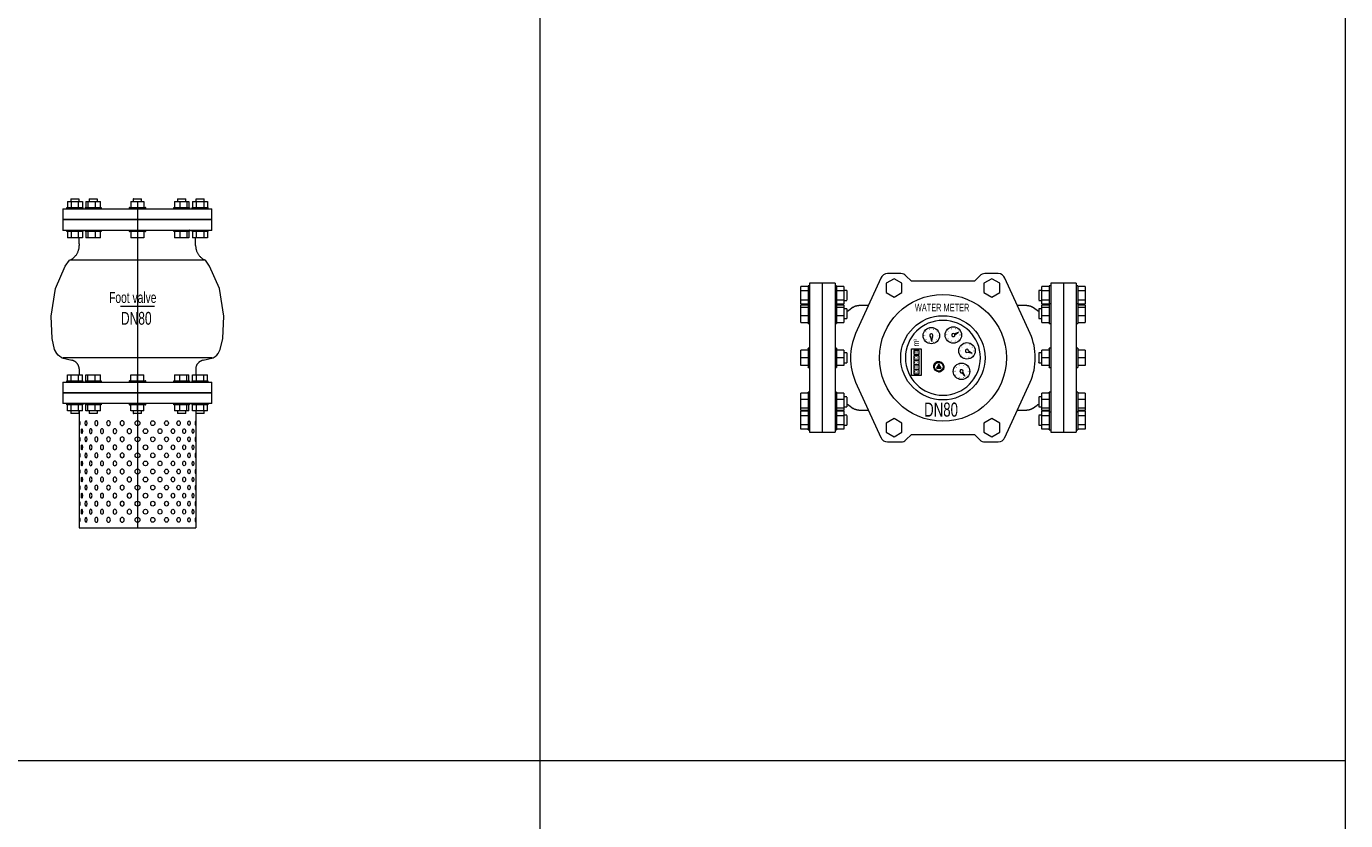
# Model space of a CAD drawing. Header units: millimetres. Extents: x 2339 to 23224, y 1509 to 18979.
# Tile 82 of 124: x 17555 to 19193, y 8134 to 9121. Entities that reach past the tile are written whole.
import ezdxf

# ---------------------------------------------------------------- set-up
doc = ezdxf.new("R2010")
doc.units = ezdxf.units.MM
doc.set_wipeout_variables(frame=1)
doc.layers.get('0').update_dxf_attribs({"lineweight": 0})
doc.styles.add('DISOCP', font='disocp.shx', dxfattribs={"width": 0.6})

# ---------------------------------------------------------------- blocks, each defined once
blk = doc.blocks.new('*U316')
blk.add_wipeout([(72.3, -275.3), (-72.3, -275.3), (-72.3, -133.3), (-82.9, -133.3), (-82.9, -130), (-87, -130), (-87, -122.5), (-87.9, -122.5), (-87.9, -120.9), (-92.5, -120.9), (-92.5, -94.2), (-87.9, -94.2), (-87.9, -92.7), (-87, -92.7), (-87, -85.1), (-72.3, -85.1), (-72.3, -77.3), (-73.9, -72.6), (-77.1, -69.1), (-81.5, -67.1), (-87.8, -65.6), (-94.1, -64.2), (-100.2, -58.6), (-102.8, -53.6), (-105.8, -40.3), (-107.3, -12.4), (-104.6, 4.8), (-101.9, 22.1), (-94.9, 37.8), (-89.6, 49.6), (-84.4, 57), (-75.8, 64), (-73.3, 69), (-72.4, 73.3), (-72.4, 85.1), (-87, 85.1), (-87, 92.7), (-87.9, 92.7), (-87.9, 94.2), (-92.5, 94.2), (-92.5, 120.9), (-87.9, 120.9), (-87.5, 122.5), (-87, 122.5), (-87, 130), (87, 130), (87, 122.5), (87.8, 122.5), (87.8, 120.9), (92.5, 120.9), (92.5, 94.2), (87.8, 94.2), (87.8, 92.7), (87, 92.7), (87, 85.1), (72.2, 85.1), (72.3, 73.8), (74.9, 65.5), (79.2, 60.3), (84.2, 57.1), (89.6, 49.6), (101.9, 22.1), (107.3, -12.4), (105.8, -40.3), (102.8, -53.6), (97.5, -61.6), (92.7, -64.2), (81.5, -67.1), (77.5, -68.8), (74.2, -72.1), (72.3, -81.2), (72.3, -85.1), (87, -85.1), (87, -92.7), (87.8, -92.7), (87.8, -94.2), (92.5, -94.2), (92.5, -120.9), (87.8, -120.9), (87.8, -122.5), (87, -122.5), (87, -130), (82.9, -130), (82.7, -133.3), (72.3, -133.3)])
for p, q in [((-82.9, 133.3), (-82.9, 130)), ((-82.7, 133.3), (-77.7, 133.3)), ((-77.7, 133.3), (-72.7, 133.3)), ((-72.5, 130), (-72.5, 133.3)), ((-60.1, 133.3), (-60.1, 130)), ((-60.1, 133.3), (-60.1, 130)), ((-60, 133.3), (-51.3, 133.3)), ((-60, 133.3), (-60, 133.3)), ((-51.3, 133.3), (-49.9, 133.3)), ((-49.8, 130), (-49.8, 133.3)), ((-5.2, 133.3), (-5.2, 130)), ((-5.2, 133.3), (5.2, 133.3)), ((-5, 133.3), (-5.2, 133.3)), ((5.2, 133.3), (5, 133.3)), ((5.2, 130), (5.2, 133.3)), ((49.7, 133.3), (49.7, 130)), ((49.9, 133.3), (51.3, 133.3)), ((51.3, 133.3), (60, 133.3)), ((60, 133.3), (60, 133.3)), ((60.1, 130), (60.1, 133.3)), ((60.1, 130), (60.1, 133.3)), ((72.5, 133.3), (72.5, 130)), ((72.7, 133.3), (77.7, 133.3)), ((77.7, 133.3), (82.7, 133.3)), ((82.9, 130), (82.9, 133.3)), ((-92.5, 120.9), (-92.5, 107.6)), ((-92.5, 120.9), (92.5, 120.9)), ((-87.9, 122.5), (-87.9, 120.9)), ((-87.5, 122.5), (-77.7, 122.5)), ((-87, 130), (-82.4, 130)), ((-87, 130), (-87, 122.5)), ((-82.4, 130), (-73, 130)), ((-82.4, 130), (-82.4, 122.5)), ((-77.7, 122.5), (-67.9, 122.5)), ((-73, 130), (-68.4, 130)), ((-73, 122.5), (-73, 130)), ((-68.4, 130), (-68.4, 122.5)), ((-67.5, 120.9), (-67.5, 122.5)), ((-65.1, 122.5), (-65.1, 120.9)), ((-65.1, 122.5), (-65.1, 120.9)), ((-64.8, 122.5), (-47.8, 122.5)), ((-64.8, 122.5), (-64.8, 122.5)), ((-64, 130), (-61.5, 130)), ((-64, 130), (-64, 122.5)), ((-61.5, 130), (-52.5, 130)), ((-61.5, 130), (-61.5, 122.5)), ((-52.5, 130), (-45.9, 130)), ((-52.5, 130), (-52.5, 122.5)), ((-47.8, 122.5), (-45.1, 122.5)), ((-45.9, 122.5), (-45.9, 130)), ((-44.8, 120.9), (-44.8, 122.5)), ((-10.2, 122.5), (-10.2, 120.9)), ((-10.2, 122.5), (10.2, 122.5)), ((-9.8, 122.5), (-10.2, 122.5)), ((-8.1, 130), (0, 130)), ((-8.1, 130), (-8.1, 122.5)), ((0, 130.2), (0, -275.3)), ((0, 130), (8.1, 130)), ((0, 130), (0, 122.5)), ((8.1, 130), (8.1, 122.5)), ((10.2, 122.5), (9.8, 122.5)), ((10.2, 120.9), (10.2, 122.5)), ((44.8, 122.5), (44.8, 120.9)), ((45.1, 122.5), (47.8, 122.5)), ((45.9, 130), (52.5, 130)), ((45.9, 130), (45.9, 122.5)), ((47.8, 122.5), (64.7, 122.5)), ((52.5, 130), (61.5, 130)), ((52.5, 130), (52.5, 122.5)), ((61.5, 130), (63.9, 130)), ((61.5, 130), (61.5, 122.5)), ((63.9, 130), (63.9, 122.5)), ((64.7, 122.5), (64.7, 122.5)), ((65.1, 120.9), (65.1, 122.5)), ((65.1, 120.9), (65.1, 122.5)), ((67.5, 122.5), (67.5, 120.9)), ((67.9, 122.5), (77.7, 122.5)), ((68.4, 130), (73, 130)), ((68.4, 130), (68.4, 122.5)), ((73, 130), (82.4, 130)), ((73, 130), (73, 122.5)), ((77.7, 122.5), (87.5, 122.5)), ((82.4, 130), (87, 130)), ((82.4, 130), (82.4, 122.5)), ((87, 130), (87, 122.5)), ((87.9, 120.9), (87.9, 122.5)), ((92.5, 107.6), (92.5, 120.9)), ((-92.5, 107.6), (-92.5, 94.2)), ((-92.5, 107.6), (92.5, 107.6)), ((92.5, 107.6), (-92.5, 107.6)), ((92.5, 94.2), (92.5, 107.6)), ((92.5, 94.2), (-92.5, 94.2)), ((-87.9, 94.2), (-87.9, 92.7)), ((-77.7, 92.7), (-87.5, 92.7)), ((-87, 92.7), (-87, 85.1)), ((-82.4, 85.1), (-87, 85.1)), ((-82.4, 92.7), (-82.4, 85.1)), ((-73, 85.1), (-82.4, 85.1)), ((-67.9, 92.7), (-77.7, 92.7)), ((-73, 85.1), (-73, 92.7)), ((-68.4, 85.1), (-73, 85.1)), ((-72.2, 77.4), (-72.2, 85.1)), ((-68.4, 92.7), (-68.4, 85.1)), ((-67.5, 92.7), (-67.5, 94.2)), ((-65.1, 94.2), (-65.1, 92.7)), ((-65.1, 94.2), (-65.1, 92.7)), ((-65, 94.3), (-65, 94.3)), ((-47.8, 92.7), (-64.8, 92.7)), ((-64.8, 92.7), (-64.8, 92.7)), ((-64, 92.7), (-64, 85.1)), ((-61.5, 85.1), (-64, 85.1)), ((-61.5, 92.7), (-61.5, 85.1)), ((-52.5, 85.1), (-61.5, 85.1)), ((-52.5, 92.7), (-52.5, 85.1)), ((-45.9, 85.1), (-52.5, 85.1)), ((-45.1, 92.7), (-47.8, 92.7)), ((-45.9, 85.1), (-45.9, 92.7)), ((-44.8, 92.7), (-44.8, 94.2)), ((-10.2, 94.2), (-10.2, 92.7)), ((-10.2, 92.7), (-9.8, 92.7)), ((10.2, 92.7), (-10.2, 92.7)), ((-8.1, 92.7), (-8.1, 85.1)), ((0, 85.1), (-8.1, 85.1)), ((0, 92.7), (0, 85.1)), ((8.1, 85.1), (0, 85.1)), ((8.1, 92.7), (8.1, 85.1)), ((9.8, 92.7), (10.2, 92.7)), ((10.2, 92.7), (10.2, 94.2)), ((44.8, 94.2), (44.8, 92.7)), ((47.8, 92.7), (45.1, 92.7)), ((45.9, 92.7), (45.9, 85.1)), ((52.5, 85.1), (45.9, 85.1)), ((64.7, 92.7), (47.8, 92.7)), ((52.5, 92.7), (52.5, 85.1)), ((61.5, 85.1), (52.5, 85.1)), ((61.5, 92.7), (61.5, 85.1)), ((63.9, 85.1), (61.5, 85.1)), ((63.9, 92.7), (63.9, 85.1)), ((64.7, 92.7), (64.7, 92.7)), ((64.9, 94.3), (64.8, 94.3)), ((65.1, 92.7), (65.1, 94.2)), ((65.1, 92.7), (65.1, 94.2)), ((67.5, 94.2), (67.5, 92.7)), ((77.7, 92.7), (67.9, 92.7)), ((68.4, 92.7), (68.4, 85.1)), ((73, 85.1), (68.4, 85.1)), ((72.2, 77.4), (72.2, 85.1)), ((73, 92.7), (73, 85.1)), ((82.4, 85.1), (73, 85.1)), ((87.5, 92.7), (77.7, 92.7)), ((82.4, 92.7), (82.4, 85.1)), ((87, 85.1), (82.4, 85.1)), ((87, 92.7), (87, 85.1)), ((87.9, 92.7), (87.9, 94.2)), ((-72.2, 77.4), (-72.2, 75.4)), ((72.2, 75.4), (72.2, 77.4)), ((0, 57), (-83.1, 57)), ((83.1, 57), (0, 57)), ((-21.1, 0), (21.1, 0)), ((-94.1, -64.2), (-81.5, -67.1)), ((0, -64.2), (-92.7, -64.2)), ((92.7, -64.2), (0, -64.2)), ((81.5, -67.1), (94.1, -64.2)), ((-72.3, -77.7), (-72.3, -85.1)), ((72.3, -77.4), (72.3, -85.1)), ((-92.5, -94.2), (-92.5, -107.6)), ((-92.5, -94.2), (92.5, -94.2)), ((-87.9, -92.7), (-87.9, -94.2)), ((-87.5, -92.7), (-77.7, -92.7)), ((-87, -85.1), (-82.4, -85.1)), ((-87, -92.7), (-87, -85.1)), ((-82.4, -85.1), (-73, -85.1)), ((-82.4, -92.7), (-82.4, -85.1)), ((-77.7, -92.7), (-67.9, -92.7)), ((-73, -85.1), (-68.4, -85.1)), ((-73, -92.7), (-73, -85.1)), ((-68.4, -92.7), (-68.4, -85.1)), ((-67.5, -94.2), (-67.5, -92.7)), ((-65.3, -94.4), (-65.2, -94.3)), ((-65.1, -92.7), (-65.1, -94.2)), ((-65.1, -92.7), (-65.1, -94.2)), ((-64.8, -92.7), (-64.8, -92.7)), ((-64.8, -92.7), (-47.8, -92.7)), ((-64, -85.1), (-61.5, -85.1)), ((-64, -92.7), (-64, -85.1)), ((-61.5, -85.1), (-52.5, -85.1)), ((-61.5, -92.7), (-61.5, -85.1)), ((-52.5, -85.1), (-45.9, -85.1)), ((-52.5, -92.7), (-52.5, -85.1)), ((-47.8, -92.7), (-45.1, -92.7)), ((-45.9, -92.7), (-45.9, -85.1)), ((-44.8, -94.2), (-44.8, -92.7)), ((-10.2, -92.7), (-10.2, -94.2)), ((-9.8, -92.7), (-10.2, -92.7)), ((-10.2, -92.7), (10.2, -92.7)), ((-8.1, -85.1), (0, -85.1)), ((-8.1, -92.7), (-8.1, -85.1)), ((0, -85.1), (8.1, -85.1)), ((0, -92.7), (0, -85.1)), ((8.1, -92.7), (8.1, -85.1)), ((10.2, -92.7), (9.8, -92.7)), ((10.2, -94.2), (10.2, -92.7)), ((44.8, -92.7), (44.8, -94.2)), ((45.1, -92.7), (47.8, -92.7)), ((45.9, -85.1), (52.5, -85.1)), ((45.9, -85.1), (45.9, -92.7)), ((47.8, -92.7), (64.7, -92.7)), ((52.5, -85.1), (61.5, -85.1)), ((52.5, -92.7), (52.5, -85.1)), ((61.5, -85.1), (63.9, -85.1)), ((61.5, -92.7), (61.5, -85.1)), ((63.9, -92.7), (63.9, -85.1)), ((64.7, -92.7), (64.7, -92.7)), ((65.1, -94.2), (65.1, -92.7)), ((65.1, -94.2), (65.1, -92.7)), ((65.4, -94.4), (65.4, -94.4)), ((67.5, -92.7), (67.5, -94.2)), ((67.9, -92.7), (77.7, -92.7)), ((68.4, -85.1), (73, -85.1)), ((68.4, -92.7), (68.4, -85.1)), ((73, -85.1), (82.4, -85.1)), ((73, -85.1), (73, -92.7)), ((77.7, -92.7), (87.5, -92.7)), ((82.4, -85.1), (87, -85.1)), ((82.4, -92.7), (82.4, -85.1)), ((87, -92.7), (87, -85.1)), ((87.9, -94.2), (87.9, -92.7)), ((92.5, -107.6), (92.5, -94.2)), ((92.5, -107.6), (-92.5, -107.6)), ((-92.5, -107.6), (-92.5, -120.9)), ((-92.5, -107.6), (92.5, -107.6)), ((92.5, -120.9), (92.5, -107.6)), ((92.5, -120.9), (-92.5, -120.9)), ((-87.9, -120.9), (-87.9, -122.5)), ((-77.7, -122.5), (-87.5, -122.5)), ((-87, -130), (-87, -122.5)), ((-82.4, -130), (-87, -130)), ((-82.9, -130), (-82.9, -133.3)), ((-82.4, -130), (-82.4, -122.5)), ((-73, -130), (-82.4, -130)), ((-67.9, -122.5), (-77.7, -122.5)), ((-73, -130), (-73, -122.5)), ((-68.4, -130), (-73, -130)), ((-72.5, -133.3), (-72.5, -130)), ((-72.3, -130), (-72.3, -275.3)), ((-68.4, -130), (-68.4, -122.5)), ((-67.5, -122.5), (-67.5, -120.9)), ((-65.1, -120.9), (-65.1, -122.5)), ((-65.1, -120.9), (-65.1, -122.5)), ((-64.8, -122.5), (-64.8, -122.5)), ((-47.8, -122.5), (-64.8, -122.5)), ((-64, -130), (-64, -122.5)), ((-61.5, -130), (-64, -130)), ((-61.5, -130), (-61.5, -122.5)), ((-52.5, -130), (-61.5, -130)), ((-60.1, -130), (-60.1, -133.3)), ((-60.1, -130), (-60.1, -133.3)), ((-52.5, -130), (-52.5, -122.5)), ((-45.9, -130), (-52.5, -130)), ((-49.8, -133.3), (-49.8, -130)), ((-45.1, -122.5), (-47.8, -122.5)), ((-45.9, -130), (-45.9, -122.5)), ((-44.8, -122.5), (-44.8, -120.9)), ((-10.2, -120.9), (-10.2, -122.5)), ((10.2, -122.5), (-10.2, -122.5)), ((-10.2, -122.5), (-9.8, -122.5)), ((-8.1, -130), (-8.1, -122.5)), ((0, -130), (-8.1, -130)), ((-5.2, -130), (-5.2, -133.3)), ((0, -130), (0, -122.5)), ((8.1, -130), (0, -130)), ((5.2, -133.3), (5.2, -130)), ((8.1, -130), (8.1, -122.5)), ((9.8, -122.5), (10.2, -122.5)), ((10.2, -122.5), (10.2, -120.9)), ((44.8, -120.9), (44.8, -122.5)), ((47.8, -122.5), (45.1, -122.5)), ((45.9, -122.5), (45.9, -130)), ((52.5, -130), (45.9, -130)), ((64.7, -122.5), (47.8, -122.5)), ((49.7, -130), (49.7, -133.3)), ((52.5, -130), (52.5, -122.5)), ((61.5, -130), (52.5, -130)), ((60.1, -133.3), (60.1, -130)), ((60.1, -133.3), (60.1, -130)), ((61.5, -130), (61.5, -122.5)), ((63.9, -130), (61.5, -130)), ((63.9, -130), (63.9, -122.5)), ((64.7, -122.5), (64.7, -122.5)), ((65.1, -122.5), (65.1, -120.9)), ((65.1, -122.5), (65.1, -120.9)), ((67.5, -120.9), (67.5, -122.5)), ((77.7, -122.5), (67.9, -122.5)), ((68.4, -130), (68.4, -122.5)), ((73, -130), (68.4, -130)), ((72.3, -130), (72.3, -275.3)), ((72.5, -130), (72.5, -133.3)), ((73, -122.5), (73, -130)), ((82.4, -130), (73, -130)), ((87.5, -122.5), (77.7, -122.5)), ((82.4, -130), (82.4, -122.5)), ((87, -130), (82.4, -130)), ((82.9, -133.3), (82.9, -130)), ((87, -130), (87, -122.5)), ((87.9, -122.5), (87.9, -120.9)), ((-77.7, -133.3), (-82.7, -133.3)), ((-72.7, -133.3), (-77.7, -133.3)), ((-60, -133.3), (-60, -133.3)), ((-51.3, -133.3), (-60, -133.3)), ((-49.9, -133.3), (-51.3, -133.3)), ((5.2, -133.3), (-5.2, -133.3)), ((-5.2, -133.3), (-5, -133.3)), ((5, -133.3), (5.2, -133.3)), ((51.3, -133.3), (49.9, -133.3)), ((60, -133.3), (51.3, -133.3)), ((60, -133.3), (60, -133.3)), ((77.7, -133.3), (72.7, -133.3)), ((82.7, -133.3), (77.7, -133.3)), ((-72.3, -275.3), (72.3, -275.3))]:
    blk.add_line(p, q)
at = {"flags": 128}
for points in [[(-64.8, 94.3), (-64.9, 94.3), (-65, 94.3), (-65, 94.3)], [(-84.3, 57), (-83.6, 57.4), (-82.9, 57.7), (-82.2, 58.1), (-81.5, 58.5), (-80.9, 59), (-80.2, 59.4), (-79.6, 59.9), (-79, 60.5), (-78.4, 61), (-77.8, 61.6), (-77.3, 62.1), (-76.8, 62.8), (-76.3, 63.4), (-75.8, 64), (-75.3, 64.7), (-74.9, 65.4), (-74.5, 66.1), (-74.2, 66.8), (-73.9, 67.5), (-73.6, 68.3), (-73.3, 69), (-73, 69.8), (-72.8, 70.6), (-72.7, 71.3), (-72.5, 72.1), (-72.4, 72.9), (-72.3, 73.7), (-72.3, 74.5), (-72.2, 75.3), (-72.2, 75.4)], [(72.2, 75.4), (72.2, 74.6), (72.3, 73.8), (72.4, 73), (72.5, 72.2), (72.6, 71.4), (72.8, 70.7), (73, 69.9), (73.2, 69.1), (73.5, 68.4), (73.8, 67.6), (74.1, 66.9), (74.5, 66.2), (74.9, 65.5), (75.3, 64.8), (75.7, 64.1), (76.2, 63.5), (76.7, 62.8), (77.2, 62.2), (77.7, 61.6), (78.3, 61.1), (78.9, 60.5), (79.5, 60), (80.1, 59.5), (80.8, 59), (81.4, 58.6), (82.1, 58.2), (82.8, 57.8), (83.5, 57.4), (84.2, 57.1), (84.3, 57)], [(-94.1, -64.2), (-96.5, -62.5), (-98.5, -60.7), (-100.2, -58.6), (-102.8, -53.6), (-105.8, -40.3), (-107.3, -12.4), (-101.9, 22.1), (-89.6, 49.6), (-84.3, 57)], [(94.1, -64.2), (96.5, -62.5), (98.5, -60.7), (100.2, -58.6), (102.8, -53.6), (105.8, -40.3), (107.3, -12.4), (101.9, 22.1), (89.6, 49.6), (84.3, 57)], [(-72.3, -77.7), (-72.3, -77.3), (-72.4, -76.8), (-72.5, -76.3), (-72.6, -75.9), (-72.7, -75.4), (-72.8, -74.9), (-73, -74.5), (-73.2, -74), (-73.4, -73.6), (-73.6, -73.2), (-73.8, -72.8), (-74.1, -72.4), (-74.3, -72), (-74.6, -71.6), (-74.9, -71.2), (-75.2, -70.8), (-75.5, -70.5), (-75.8, -70.1), (-76.2, -69.8), (-76.6, -69.5), (-76.9, -69.2), (-77.3, -68.9), (-77.7, -68.7), (-78.1, -68.4), (-78.5, -68.2), (-79, -68), (-79.4, -67.8), (-79.8, -67.6), (-80.3, -67.4), (-80.7, -67.3), (-81.2, -67.1), (-81.5, -67.1)], [(81.5, -67.1), (81, -67.2), (80.5, -67.3), (80.1, -67.5), (79.6, -67.7), (79.2, -67.8), (78.8, -68.1), (78.4, -68.3), (77.9, -68.5), (77.5, -68.8), (77.1, -69), (76.8, -69.3), (76.4, -69.6), (76, -69.9), (75.7, -70.3), (75.4, -70.6), (75.1, -71), (74.8, -71.3), (74.5, -71.7), (74.2, -72.1), (73.9, -72.5), (73.7, -72.9), (73.5, -73.4), (73.3, -73.8), (73.1, -74.2), (72.9, -74.7), (72.8, -75.1), (72.6, -75.6), (72.5, -76), (72.4, -76.5), (72.4, -77), (72.3, -77.4)], [(65.2, -94.3), (65.3, -94.3), (65.4, -94.4), (65.4, -94.4)]]:
    blk.add_lwpolyline(points, dxfattribs=at)
for centre in [(0, -145.3), (0, -165.3), (0, -185.3), (0, -205.3), (0, -225.3), (0, -245.3), (0, -265.3)]:
    blk.add_circle(centre, 3)
at = {"extrusion": (0, 0, -1)}
for centre in [(-72.3, -145.3), (-72.3, -165.3), (-72.3, -185.3), (-72.3, -205.3), (-72.3, -225.3), (-72.3, -245.3), (-72.3, -265.3)]:
    blk.add_ellipse(centre, major_axis=(0, 3), ratio=0.210604, start_param=0, end_param=3.141593, dxfattribs=at)
for centre, ratio in [((-64, -145.3), 0.462287), ((-51, -145.3), 0.665831), ((-36, -145.3), 0.786714), ((-19, -145.3), 0.863463), ((-69, -155.3), 0.33403), ((-64, -165.3), 0.462287), ((-58, -155.3), 0.544761), ((-51, -165.3), 0.665831), ((-44, -155.3), 0.671089), ((-36, -165.3), 0.786714), ((-28, -155.3), 0.787116), ((-19, -165.3), 0.863463), ((-10, -155.3), 0.934176), ((-69, -175.3), 0.33403), ((-58, -175.3), 0.544761), ((-44, -175.3), 0.671089), ((-28, -175.3), 0.787116), ((-10, -175.3), 0.934176), ((-69, -195.3), 0.33403), ((-64, -185.3), 0.462287), ((-58, -195.3), 0.544761), ((-51, -185.3), 0.665831), ((-44, -195.3), 0.671089), ((-36, -185.3), 0.786714), ((-28, -195.3), 0.787116), ((-19, -185.3), 0.863463), ((-10, -195.3), 0.934176), ((-69, -215.3), 0.33403), ((-64, -205.3), 0.462287), ((-58, -215.3), 0.544761), ((-51, -205.3), 0.665831), ((-44, -215.3), 0.671089), ((-36, -205.3), 0.786714), ((-28, -215.3), 0.787116), ((-19, -205.3), 0.863463), ((-10, -215.3), 0.934176), ((-64, -225.3), 0.462287), ((-51, -225.3), 0.665831), ((-36, -225.3), 0.786714), ((-19, -225.3), 0.863463), ((-69, -235.3), 0.33403), ((-64, -245.3), 0.462287), ((-58, -235.3), 0.544761), ((-51, -245.3), 0.665831), ((-44, -235.3), 0.671089), ((-36, -245.3), 0.786714), ((-28, -235.3), 0.787116), ((-19, -245.3), 0.863463), ((-10, -235.3), 0.934176), ((-69, -255.3), 0.33403), ((-58, -255.3), 0.544761), ((-44, -255.3), 0.671089), ((-28, -255.3), 0.787116), ((-10, -255.3), 0.934176), ((-64, -265.3), 0.462287), ((-51, -265.3), 0.665831), ((-36, -265.3), 0.786714), ((-19, -265.3), 0.863463)]:
    blk.add_ellipse(centre, major_axis=(0, 3), ratio=ratio, dxfattribs=at)
for centre, ratio in [((19, -145.3), 0.863463), ((36, -145.3), 0.786714), ((51, -145.3), 0.665831), ((64, -145.3), 0.462287), ((10, -155.3), 0.934176), ((19, -165.3), 0.863463), ((28, -155.3), 0.787116), ((36, -165.3), 0.786714), ((44, -155.3), 0.671089), ((51, -165.3), 0.665831), ((58, -155.3), 0.544761), ((64, -165.3), 0.462287), ((69, -155.3), 0.33403), ((10, -175.3), 0.934176), ((28, -175.3), 0.787116), ((44, -175.3), 0.671089), ((58, -175.3), 0.544761), ((69, -175.3), 0.33403), ((10, -195.3), 0.934176), ((19, -185.3), 0.863463), ((28, -195.3), 0.787116), ((36, -185.3), 0.786714), ((44, -195.3), 0.671089), ((51, -185.3), 0.665831), ((58, -195.3), 0.544761), ((64, -185.3), 0.462287), ((69, -195.3), 0.33403), ((10, -215.3), 0.934176), ((19, -205.3), 0.863463), ((28, -215.3), 0.787116), ((36, -205.3), 0.786714), ((44, -215.3), 0.671089), ((51, -205.3), 0.665831), ((58, -215.3), 0.544761), ((64, -205.3), 0.462287), ((69, -215.3), 0.33403), ((19, -225.3), 0.863463), ((36, -225.3), 0.786714), ((51, -225.3), 0.665831), ((64, -225.3), 0.462287), ((10, -235.3), 0.934176), ((19, -245.3), 0.863463), ((28, -235.3), 0.787116), ((36, -245.3), 0.786714), ((44, -235.3), 0.671089), ((51, -245.3), 0.665831), ((58, -235.3), 0.544761), ((64, -245.3), 0.462287), ((69, -235.3), 0.33403), ((10, -255.3), 0.934176), ((28, -255.3), 0.787116), ((44, -255.3), 0.671089), ((58, -255.3), 0.544761), ((69, -255.3), 0.33403), ((19, -265.3), 0.863463), ((36, -265.3), 0.786714), ((51, -265.3), 0.665831), ((64, -265.3), 0.462287)]:
    blk.add_ellipse(centre, major_axis=(0, 3), ratio=ratio)
for centre in [(72.3, -145.3), (72.3, -165.3), (72.3, -185.3), (72.3, -205.3), (72.3, -225.3), (72.3, -245.3), (72.3, -265.3)]:
    blk.add_ellipse(centre, major_axis=(0, 3), ratio=0.210604, start_param=0, end_param=3.141593)
at = {"style": 'DISOCP', "width": 0.7}
for s, height, p in [('Foot valve', 13.61, (-35.2, 4)), ('DN80', 15.92, (-20.5, -23))]:
    blk.add_text(s, height=height, dxfattribs=at).set_placement(p)
blk = doc.blocks.new('*U415')
blk.add_line((0, -0.9), (0, 0.9))
blk = doc.blocks.new('*U414')
at = {"lineweight": -2}
for p, rotation in [((-12.9, -11.9), 84.00000000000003), ((-12.9, -13.4), 96), ((-12.6, -10.4), 72), ((-12.6, -14.8), 108), ((-12, -9.1), 60.00000000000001), ((-12, -16.2), 120), ((-11.1, -7.9), 48.00000000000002), ((-11.1, -17.4), 132), ((-10, -6.9), 35.99999999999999), ((-10, -18.3), 144), ((-8.7, -6.1), 24), ((-8.7, -19.1), 156.0000000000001), ((-7.3, -5.7), 12.00000000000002), ((-4.4, -5.7), 348.0000000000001), ((-2.9, -6.1), 336.0000000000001), ((-2.9, -19.1), 204), ((-1.7, -6.9), 324.0000000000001), ((-1.7, -18.3), 216), ((-0.6, -7.9), 312.0000000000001), ((-0.6, -17.4), 228), ((0.3, -9.1), 300.0000000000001), ((0.3, -16.2), 240), ((0.9, -10.4), 288.0000000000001), ((0.9, -14.8), 252.0000000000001), ((1.2, -11.9), 276.0000000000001), ((1.2, -13.4), 264), ((-7.3, -19.5), 168.0000000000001), ((-5.8, -19.7), 180), ((-4.4, -19.5), 192)]:
    blk.add_blockref('*U415', p, dxfattribs=dict(at, rotation=rotation))
blk.add_blockref('*U415', (-5.8, -5.5), dxfattribs=at)
blk = doc.blocks.new('*U412')
h = blk.add_hatch(color=256)
h.dxf.hatch_style = 1
h.paths.add_polyline_path([(-2.6, -14.5), (-5.8, -8.9), (-9, -14.5)])
for p, q in [((-87.4, 112.2), (-123, 34.2)), ((-59.1, 118.7), (-78, 118.7)), ((-44.4, 108.1), (-52.1, 115.8)), ((52.1, 115.8), (44.4, 108.1)), ((78, 118.7), (59.1, 118.7)), ((123, 34.2), (87.4, 112.2)), ((-200.4, 94.3), (-200.4, 100.6)), ((-190.1, 100.6), (-200.4, 100.6)), ((-200.4, 81.7), (-200.4, 94.3)), ((-190.1, 94.3), (-200.4, 94.3)), ((-188, 101.7), (-190.1, 101.7)), ((-170, 105), (-188, 105)), ((-152, 105), (-170, 105)), ((-149.9, 101.7), (-152, 101.7)), ((-139.6, 100.6), (-149.9, 100.6)), ((-139.6, 94.3), (-149.9, 94.3)), ((-139.6, 100.6), (-139.6, 94.3)), ((-135.2, 95), (-139.6, 95)), ((-139.6, 94.3), (-139.6, 81.7)), ((-68.9, 111.5), (-80.1, 105)), ((-80.1, 105), (-80.1, 92.1)), ((-57.7, 105), (-68.9, 111.5)), ((-57.7, 92.1), (-57.7, 105)), ((44.4, 108.1), (-44.4, 108.1)), ((68.9, 111.5), (57.7, 105)), ((57.7, 105), (57.7, 92.1)), ((80.1, 105), (68.9, 111.5)), ((80.1, 92.1), (80.1, 105)), ((139.6, 95), (135.2, 95)), ((139.6, 94.3), (139.6, 100.6)), ((149.9, 100.6), (139.6, 100.6)), ((139.6, 81.7), (139.6, 94.3)), ((149.9, 94.3), (139.6, 94.3)), ((152, 101.7), (149.9, 101.7)), ((170, 105), (152, 105)), ((188, 105), (170, 105)), ((190.1, 101.7), (188, 101.7)), ((200.4, 100.6), (190.1, 100.6)), ((200.4, 94.3), (190.1, 94.3)), ((200.4, 100.6), (200.4, 94.3)), ((200.4, 94.3), (200.4, 81.7)), ((-200.4, 75.4), (-200.4, 81.7)), ((-200.4, 81.7), (-190.1, 81.7)), ((-190.1, 75.4), (-200.4, 75.4)), ((-200.4, 71.1), (-200.4, 74.4)), ((-190.1, 74.4), (-200.4, 74.4)), ((-188, 76), (-190.1, 76)), ((-149.9, 76), (-152, 76)), ((-149.9, 81.7), (-139.6, 81.7)), ((-139.6, 75.4), (-149.9, 75.4)), ((-139.6, 74.4), (-149.9, 74.4)), ((-139.6, 81.7), (-139.6, 75.4)), ((-139.6, 81), (-135.2, 81)), ((-139.6, 74.4), (-139.6, 71.1)), ((-80.1, 92.1), (-68.9, 85.6)), ((-68.9, 85.6), (-57.7, 92.1)), ((57.7, 92.1), (68.9, 85.6)), ((68.9, 85.6), (80.1, 92.1)), ((135.2, 81), (139.6, 81)), ((139.6, 75.4), (139.6, 81.7)), ((139.6, 81.7), (149.9, 81.7)), ((149.9, 75.4), (139.6, 75.4)), ((139.6, 71.1), (139.6, 74.4)), ((149.9, 74.4), (139.6, 74.4)), ((152, 76), (149.9, 76)), ((190.1, 76), (188, 76)), ((190.1, 81.7), (200.4, 81.7)), ((200.4, 75.4), (190.1, 75.4)), ((200.4, 74.4), (190.1, 74.4)), ((200.4, 81.7), (200.4, 75.4)), ((200.4, 74.4), (200.4, 71.1)), ((-200.4, 59), (-200.4, 71.1)), ((-190.1, 71.1), (-200.4, 71.1)), ((-200.4, 50), (-200.4, 59)), ((-190.1, 59), (-200.4, 59)), ((-139.6, 71.1), (-149.9, 71.1)), ((-139.6, 59), (-149.9, 59)), ((-139.6, 71.1), (-139.6, 59)), ((-135.2, 69.2), (-139.6, 69.2)), ((-135.2, 69.2), (-139.6, 69.2)), ((-139.6, 59), (-139.6, 50)), ((-126.4, 71.3), (-132.7, 66.9)), ((-104.9, 73.8), (-118.5, 73.8)), ((118.5, 73.8), (104.9, 73.8)), ((132.7, 66.9), (126.4, 71.3)), ((139.6, 69.2), (135.2, 69.2)), ((139.6, 69.2), (135.2, 69.2)), ((139.6, 59), (139.6, 71.1)), ((149.9, 71.1), (139.6, 71.1)), ((139.6, 50), (139.6, 59)), ((149.9, 59), (139.6, 59)), ((200.4, 71.1), (190.1, 71.1)), ((200.4, 59), (190.1, 59)), ((200.4, 71.1), (200.4, 59)), ((200.4, 59), (200.4, 50)), ((-200.4, 50), (-190.1, 50)), ((-190.1, 48.5), (-188, 48.5)), ((-152, 48.5), (-149.9, 48.5)), ((-149.9, 50), (-139.6, 50)), ((-139.6, 55.2), (-135.2, 55.2)), ((135.2, 55.2), (139.6, 55.2)), ((139.6, 50), (149.9, 50)), ((149.9, 48.5), (152, 48.5)), ((188, 48.5), (190.1, 48.5)), ((190.1, 50), (200.4, 50)), ((-17.3, 29.2), (-16.3, 23.1)), ((-15.3, 29.2), (-16.3, 23.1)), ((16, 34), (21.8, 36.2)), ((17, 32.3), (21.8, 36.2)), ((-200.4, 0), (-200.4, 10.9)), ((-190.1, 10.9), (-200.4, 10.9)), ((-188, 13.7), (-190.1, 13.7)), ((-149.9, 13.7), (-152, 13.7)), ((-139.6, 10.9), (-149.9, 10.9)), ((-139.6, 10.9), (-139.6, 0)), ((-135.2, 7), (-139.6, 7)), ((35.4, 8), (41.3, 6.3)), ((36.2, 9.8), (41.3, 6.3)), ((139.6, 7), (135.2, 7)), ((139.6, 0), (139.6, 10.9)), ((149.9, 10.9), (139.6, 10.9)), ((139.6, -10.9), (139.6, 0)), ((149.9, 0), (139.6, 0)), ((152, 13.7), (149.9, 13.7)), ((190.1, 13.7), (188, 13.7)), ((200.4, 10.9), (190.1, 10.9)), ((200.4, 0), (190.1, 0)), ((200.4, 10.9), (200.4, 0)), ((200.4, 0), (200.4, -10.9)), ((-200.4, -10.9), (-200.4, 0)), ((-190.1, 0), (-200.4, 0)), ((-190.1, -10.9), (-200.4, -10.9)), ((-190.1, -13.7), (-188, -13.7)), ((-152, -13.7), (-149.9, -13.7)), ((-139.6, 0), (-149.9, 0)), ((-139.6, -10.9), (-149.9, -10.9)), ((-139.6, 0), (-139.6, -10.9)), ((-139.6, -7), (-135.2, -7)), ((-5.8, -8.9), (-9, -14.5)), ((-9, -14.5), (-2.6, -14.5)), ((-2.6, -14.5), (-5.8, -8.9)), ((135.2, -7), (139.6, -7)), ((149.9, -10.9), (139.6, -10.9)), ((149.9, -13.7), (152, -13.7)), ((188, -13.7), (190.1, -13.7)), ((200.4, -10.9), (190.1, -10.9)), ((-123, -34.2), (-87.4, -112.2)), ((26.6, -21.3), (31, -25.8)), ((28.3, -20.2), (31, -25.8)), ((87.4, -112.2), (123, -34.2)), ((-200.4, -59), (-200.4, -50)), ((-190.1, -50), (-200.4, -50)), ((-188, -48.5), (-190.1, -48.5)), ((-149.9, -48.5), (-152, -48.5)), ((-139.6, -50), (-149.7, -50)), ((-139.6, -50), (-139.6, -59)), ((-135.2, -55.2), (-139.6, -55.2)), ((139.6, -55.2), (135.2, -55.2)), ((139.6, -59), (139.6, -50)), ((149.9, -50), (139.6, -50)), ((152, -48.5), (149.9, -48.5)), ((190.1, -48.5), (188, -48.5)), ((200.4, -50), (190.1, -50)), ((200.4, -50), (200.4, -59)), ((-200.4, -71.1), (-200.4, -59)), ((-190.1, -59), (-200.4, -59)), ((-200.4, -74.4), (-200.4, -71.1)), ((-190.1, -71.1), (-200.4, -71.1)), ((-139.6, -71.1), (-149.9, -71.1)), ((-139.6, -59), (-149.7, -59)), ((-139.6, -59), (-139.6, -71.1)), ((-139.6, -69.2), (-135.2, -69.2)), ((-139.6, -69.2), (-135.2, -69.2)), ((-139.6, -71.1), (-139.6, -74.4)), ((-132.7, -66.9), (-126.4, -71.3)), ((-118.5, -73.8), (-104.9, -73.8)), ((104.9, -73.8), (118.5, -73.8)), ((126.4, -71.3), (132.7, -66.9)), ((135.2, -69.2), (139.6, -69.2)), ((135.2, -69.2), (139.6, -69.2)), ((139.6, -71.1), (139.6, -59)), ((149.9, -59), (139.6, -59)), ((139.6, -74.4), (139.6, -71.1)), ((149.9, -71.1), (139.6, -71.1)), ((200.4, -59), (190.1, -59)), ((200.4, -71.1), (190.1, -71.1)), ((200.4, -59), (200.4, -71.1)), ((200.4, -71.1), (200.4, -74.4)), ((-190.1, -74.4), (-200.4, -74.4)), ((-200.4, -81.7), (-200.4, -75.4)), ((-190.1, -75.4), (-200.4, -75.4)), ((-200.4, -94.3), (-200.4, -81.7)), ((-190.1, -81.7), (-200.4, -81.7)), ((-190.1, -76), (-188, -76)), ((-152, -76), (-149.9, -76)), ((-139.6, -74.4), (-149.9, -74.4)), ((-139.6, -75.4), (-149.9, -75.4)), ((-139.6, -81.7), (-149.9, -81.7)), ((-139.6, -75.4), (-139.6, -81.7)), ((-135.2, -81), (-139.6, -81)), ((-139.6, -81.7), (-139.6, -94.3)), ((-68.9, -85.6), (-80.1, -92.1)), ((-80.1, -92.1), (-80.1, -105)), ((-57.7, -92.1), (-68.9, -85.6)), ((-57.7, -105), (-57.7, -92.1)), ((68.9, -85.6), (57.7, -92.1)), ((57.7, -92.1), (57.7, -105)), ((80.1, -92.1), (68.9, -85.6)), ((80.1, -105), (80.1, -92.1)), ((139.6, -81), (135.2, -81)), ((149.9, -74.4), (139.6, -74.4)), ((139.6, -81.7), (139.6, -75.4)), ((149.9, -75.4), (139.6, -75.4)), ((139.6, -94.3), (139.6, -81.7)), ((149.9, -81.7), (139.6, -81.7)), ((149.9, -76), (152, -76)), ((188, -76), (190.1, -76)), ((200.4, -74.4), (190.1, -74.4)), ((200.4, -75.4), (190.1, -75.4)), ((200.4, -81.7), (190.1, -81.7)), ((200.4, -75.4), (200.4, -81.7)), ((200.4, -81.7), (200.4, -94.3)), ((-200.4, -100.6), (-200.4, -94.3)), ((-190.1, -94.3), (-200.4, -94.3)), ((-190.1, -100.6), (-200.4, -100.6)), ((-190.1, -101.7), (-188, -101.7)), ((-188, -105), (-170, -105)), ((-170, -105), (-152, -105)), ((-152, -101.7), (-149.9, -101.7)), ((-139.6, -94.3), (-149.9, -94.3)), ((-139.6, -100.6), (-149.9, -100.6)), ((-139.6, -94.3), (-139.6, -100.6)), ((-139.6, -95), (-135.2, -95)), ((-80.1, -105), (-68.9, -111.5)), ((-68.9, -111.5), (-57.7, -105)), ((-52.1, -115.8), (-44.4, -108.1)), ((-44.4, -108.1), (44.4, -108.1)), ((44.4, -108.1), (52.1, -115.8)), ((57.7, -105), (68.9, -111.5)), ((68.9, -111.5), (80.1, -105)), ((135.2, -95), (139.6, -95)), ((139.6, -100.6), (139.6, -94.3)), ((149.9, -94.3), (139.6, -94.3)), ((149.9, -100.6), (139.6, -100.6)), ((149.9, -101.7), (152, -101.7)), ((152, -105), (170, -105)), ((170, -105), (188, -105)), ((188, -101.7), (190.1, -101.7)), ((200.4, -94.3), (190.1, -94.3)), ((200.4, -100.6), (190.1, -100.6)), ((200.4, -94.3), (200.4, -100.6)), ((-78, -118.7), (-59.1, -118.7)), ((59.1, -118.7), (78, -118.7))]:
    blk.add_line(p, q)
at = {"flags": 128}
for points in [[(-135.2, 66), (-134.9, 66), (-134.7, 66.1), (-134.5, 66.1), (-134.3, 66.2), (-134.1, 66.2), (-133.9, 66.3), (-133.7, 66.4), (-133.5, 66.5), (-133.3, 66.6), (-133.1, 66.7), (-132.9, 66.8), (-132.7, 66.9), (-132.7, 66.9)], [(-126.4, 71.3), (-126, 71.6), (-125.5, 71.9), (-125, 72.2), (-124.5, 72.4), (-124, 72.7), (-123.5, 72.9), (-123, 73.1), (-122.5, 73.2), (-121.9, 73.4), (-121.4, 73.5), (-120.9, 73.6), (-120.3, 73.7), (-119.8, 73.8), (-119.2, 73.8), (-118.7, 73.8), (-118.5, 73.8)], [(118.5, 73.8), (119.1, 73.8), (119.6, 73.8), (120.2, 73.7), (120.7, 73.6), (121.3, 73.5), (121.8, 73.4), (122.3, 73.3), (122.9, 73.1), (123.4, 72.9), (123.9, 72.7), (124.4, 72.5), (124.9, 72.3), (125.4, 72), (125.9, 71.7), (126.3, 71.4), (126.4, 71.3)], [(132.7, 66.9), (132.9, 66.8), (133.1, 66.7), (133.3, 66.6), (133.5, 66.5), (133.7, 66.4), (133.9, 66.3), (134.1, 66.2), (134.3, 66.2), (134.5, 66.1), (134.7, 66.1), (134.9, 66), (135.1, 66)], [(-132.7, -66.9), (-132.9, -66.8), (-133.1, -66.7), (-133.3, -66.6), (-133.5, -66.5), (-133.7, -66.4), (-133.9, -66.3), (-134.1, -66.2), (-134.3, -66.2), (-134.5, -66.1), (-134.7, -66.1), (-134.9, -66), (-135.1, -66)], [(-118.5, -73.8), (-119.1, -73.8), (-119.6, -73.8), (-120.2, -73.7), (-120.7, -73.6), (-121.3, -73.5), (-121.8, -73.4), (-122.3, -73.3), (-122.9, -73.1), (-123.4, -72.9), (-123.9, -72.7), (-124.4, -72.5), (-124.9, -72.3), (-125.4, -72), (-125.9, -71.7), (-126.3, -71.4), (-126.4, -71.3)], [(126.4, -71.3), (126, -71.6), (125.5, -71.9), (125, -72.2), (124.5, -72.4), (124, -72.7), (123.5, -72.9), (123, -73.1), (122.5, -73.2), (122, -73.4), (121.4, -73.5), (120.9, -73.6), (120.3, -73.7), (119.8, -73.8), (119.2, -73.8), (118.7, -73.8), (118.5, -73.8)], [(135.2, -66), (134.9, -66), (134.7, -66.1), (134.5, -66.1), (134.3, -66.2), (134.1, -66.2), (133.9, -66.3), (133.7, -66.4), (133.5, -66.5), (133.3, -66.6), (133.1, -66.7), (132.9, -66.8), (132.7, -66.9), (132.7, -66.9)]]:
    blk.add_lwpolyline(points, dxfattribs=at)
for points in [[(-30.7, -24.9), (-44.2, -24.9), (-44.2, 12.5), (-30.7, 12.5)], [(-41.2, 4.9), (-33.6, 4.9), (-33.6, 10.4), (-41.2, 10.4)], [(-41.2, -2.9), (-33.6, -2.9), (-33.6, 2.6), (-41.2, 2.6)], [(-41.2, -9.5), (-33.6, -9.5), (-33.6, -4), (-41.2, -4)], [(-41.2, -16.1), (-33.6, -16.1), (-33.6, -10.6), (-41.2, -10.6)], [(-41.2, -22.7), (-33.6, -22.7), (-33.6, -17.2), (-41.2, -17.2)]]:
    blk.add_lwpolyline(points, close=True)
for centre, radius in [((0, 0), 89.4), ((0, 0), 59.4), ((-16.3, 31.3), 11.6), ((14.7, 32.1), 11.6), ((33.9, 9.8), 11.6), ((-5.8, -12.6), 6.14), ((26.3, -19.1), 11.6)]:
    blk.add_circle(centre, radius)
for centre, radius, start, end in [((-78, 108.7), 10, 90.0001, 160.0001), ((-59.1, 108.7), 10, 45.0001, 90.0001), ((59.1, 108.7), 10, 90.0001, 135.0001), ((78, 108.7), 10, 20.0001, 90.0001), ((0, 0), 52.8, 0.0001, 180.0001), ((-44.1, 0), 86.1, 156.5824, 203.4178), ((-16.3, 31.3), 2.31, 293.3815, 244.5788), ((14.7, 32.1), 2.31, 53.3815, 4.5788), ((44.1, 0), 86.1, 336.5824, 23.4178), ((0, 0), 52.8, 180.0001, 0.0001), ((33.9, 9.8), 2.31, 358.3815, 309.5788), ((26.3, -19.1), 2.31, 328.3815, 279.5788), ((-78, -108.7), 10, 200.0001, 270.0001), ((-59.1, -108.7), 10, 270.0001, 315.0001), ((59.1, -108.7), 10, 225.0001, 270.0001), ((78, -108.7), 10, 270.0001, 340.0001)]:
    blk.add_arc(centre, radius, start, end)
for centre, major_axis, start_param, end_param in [((-190.1, 88), (0, 13.7), 6.021385, 7.853982), ((-188, 0), (0, 105), 6.283185, 7.853982), ((-170, 0), (0, 105), 6.283185, 7.853982), ((-170, 0), (0, 105), 6.283185, 7.853982), ((-152, 0), (0, 105), 6.283185, 7.853982), ((-149.9, 88), (0, 13.7), 6.021385, 7.853982), ((-135.2, 88), (0, 7.01), 6.021385, 7.853982), ((135.2, 88), (0, 7.01), 6.021385, 7.853982), ((149.9, 88), (0, 13.7), 6.021385, 7.853982), ((152, 0), (0, 105), 6.283185, 7.853982), ((170, 0), (0, 105), 6.283185, 7.853982), ((170, 0), (0, 105), 6.283185, 7.853982), ((188, 0), (0, 105), 6.283185, 7.853982), ((190.1, 88), (0, 13.7), 6.021385, 7.853982), ((-190.1, 88), (0, 13.7), 1.570796, 2.737619), ((-190.1, 62.2), (0, 13.7), 6.021385, 8.639379), ((-149.9, 88), (0, 13.7), 1.570796, 2.737619), ((-149.9, 62.2), (0, 13.7), 6.021385, 8.639379), ((-135.2, 88), (0, 7.01), 1.570796, 3.403391), ((135.2, 88), (0, 7.01), 1.570796, 3.403391), ((149.9, 88), (0, 13.7), 1.570796, 2.737619), ((149.9, 62.2), (0, 13.7), 6.021385, 8.639379), ((190.1, 88), (0, 13.7), 1.570796, 2.737619), ((190.1, 62.2), (0, 13.7), 6.021385, 8.639379), ((-135.2, 62.2), (0, 7.01), 6.021385, 8.639379), ((-135.2, 62.2), (0, 7.01), 6.021385, 6.544984), ((-135.2, 62.2), (0, 7.01), 2.356194, 3.403391), ((135.2, 62.2), (0, 7.01), 6.021385, 8.639379), ((135.2, 62.2), (0, 7.01), 6.021385, 6.544984), ((135.2, 62.2), (0, 7.01), 2.356194, 3.403391), ((-190.1, 62.2), (0, 13.7), 2.356194, 3.403391), ((-149.9, 62.2), (0, 13.7), 2.356194, 3.403391), ((149.9, 62.2), (0, 13.7), 2.356194, 3.403391), ((190.1, 62.2), (0, 13.7), 2.356194, 3.403391), ((-190.1, 0), (0, 13.7), 6.021385, 6.283185), ((-190.1, 0), (0, 13.7), 6.283185, 9.424777), ((-149.9, 0), (0, 13.7), 6.283185, 9.424777), ((-149.9, 0), (0, 13.7), 6.021385, 6.283185), ((-135.2, 0), (0, 7.01), 6.283185, 9.424777), ((-135.2, 0), (0, 7.01), 6.021385, 6.283185), ((135.2, 0), (0, 7.01), 6.021385, 6.283185), ((135.2, 0), (0, 7.01), 6.283185, 9.424777), ((149.9, 0), (0, 13.7), 6.021385, 6.283185), ((149.9, 0), (0, 13.7), 6.283185, 9.424777), ((152, 0), (0, 105), 1.570796, 3.141592), ((170, 0), (0, 105), 1.570796, 3.141592), ((170, 0), (0, 105), 1.570796, 3.141592), ((188, 0), (0, 105), 1.570796, 3.141592), ((190.1, 0), (0, 13.7), 6.283185, 9.424777), ((190.1, 0), (0, 13.7), 6.021385, 6.283185), ((-190.1, 0), (0, 13.7), 3.141592, 3.403391), ((-188, 0), (0, 105), 1.570796, 3.141592), ((-170, 0), (0, 105), 1.570796, 3.141592), ((-170, 0), (0, 105), 1.570796, 3.141592), ((-152, 0), (0, 105), 1.570796, 3.141592), ((-149.9, 0), (0, 13.7), 3.141592, 3.403391), ((-135.2, 0), (0, 7.01), 3.141592, 3.403391), ((135.2, 0), (0, 7.01), 3.141592, 3.403391), ((149.9, 0), (0, 13.7), 3.141592, 3.403391), ((190.1, 0), (0, 13.7), 3.141592, 3.403391), ((-190.1, -62.2), (0, 13.7), 6.021385, 7.068583), ((-190.1, -62.2), (0, 13.7), 0.785398, 3.403391), ((-149.9, -62.2), (0, 13.7), 6.021385, 7.068583), ((-149.9, -62.2), (0, 13.7), 0.785398, 3.403391), ((-135.2, -62.2), (0, 7.01), 6.021385, 7.068583), ((135.2, -62.2), (0, 7.01), 6.021385, 7.068583), ((149.9, -62.2), (0, 13.7), 6.021385, 7.068583), ((149.9, -62.2), (0, 13.7), 0.785398, 3.403391), ((190.1, -62.2), (0, 13.7), 6.021385, 7.068583), ((190.1, -62.2), (0, 13.7), 0.785398, 3.403391), ((-135.2, -62.2), (0, 7.01), 0.785398, 3.403391), ((-135.2, -62.2), (0, 7.01), 2.879793, 3.403391), ((135.2, -62.2), (0, 7.01), 0.785398, 3.403391), ((135.2, -62.2), (0, 7.01), 2.879793, 3.403391), ((-190.1, -88), (0, 13.7), 0.403972, 1.570796), ((-190.1, -88), (0, 13.7), 1.570796, 3.403391), ((-149.9, -88), (0, 13.7), 0.403972, 1.570796), ((-149.9, -88), (0, 13.7), 1.570796, 3.403391), ((-135.2, -88), (0, 7.01), 6.021385, 7.853982), ((-135.2, -88), (0, 7.01), 1.570796, 3.403391), ((135.2, -88), (0, 7.01), 6.021385, 7.853982), ((135.2, -88), (0, 7.01), 1.570796, 3.403391), ((149.9, -88), (0, 13.7), 0.403972, 1.570796), ((149.9, -88), (0, 13.7), 1.570796, 3.403391), ((190.1, -88), (0, 13.7), 0.403972, 1.570796), ((190.1, -88), (0, 13.7), 1.570796, 3.403391)]:
    blk.add_ellipse(centre, major_axis=major_axis, ratio=0.000004, start_param=start_param, end_param=end_param)
blk.add_blockref('*U414', (0, 0))
at = {"style": 'DISOCP', "width": 0.7}
for s, height, p in [('WATER METER', 10.747, (-39.5, 65.5)), ('DN80', 19.9, (-26.4, -83))]:
    blk.add_text(s, height=height, dxfattribs=at).set_placement(p)
for s, height, rotation, p in [('2', 2.57, 54, (-23.6, 35.7)), ('3', 2.57, 18, (-19.6, 39.1)), ('4', 2.57, 342, (-14.4, 39.5)), ('5', 2.57, 306, (-9.9, 36.8)), ('2', 2.57, 54, (7.5, 36.4)), ('3', 2.57, 18, (11.4, 39.9)), ('4', 2.57, 342, (16.6, 40.3)), ('5', 2.57, 306, (21.1, 37.6)), ('3', 4.29, 90, (-37.1, 23.8)), ('m', 8.58, 90, (-33.6, 16.1)), ('1', 2.57, 90, (-24.7, 30.6)), ('0', 2.57, 126, (-22.7, 25.7)), ('9', 2.57, 162, (-18.2, 23)), ('8', 2.57, 198, (-13, 23.5)), ('7', 2.57, 234, (-9.1, 26.9)), ('6', 2.57, 270, (-7.9, 32)), ('1', 2.57, 90, (6.3, 31.4)), ('0', 2.57, 126, (8.3, 26.5)), ('9', 2.57, 162, (12.8, 23.8)), ('8', 2.57, 198, (18, 24.3)), ('7', 2.57, 234, (21.9, 27.7)), ('6', 2.57, 270, (23.1, 32.8)), ('3', 2.57, 18, (30.6, 17.6)), ('4', 2.57, 342, (35.8, 18)), ('0', 4.94, 90, (-34.9, 6.5)), ('0', 4.94, 90, (-34.9, -1.4)), (',', 4.29, 90, (-33.6, 3.6)), ('1', 2.57, 90, (25.5, 9.1)), ('2', 2.57, 54, (26.7, 14.2)), ('0', 2.57, 126, (27.5, 4.2)), ('9', 2.57, 162, (32, 1.5)), ('8', 2.57, 198, (37.2, 2)), ('5', 2.57, 306, (40.3, 15.3)), ('7', 2.57, 234, (41.1, 5.4)), ('6', 2.57, 270, (42.3, 10.5)), ('0', 4.94, 90, (-34.9, -8)), ('0', 4.94, 90, (-34.9, -14.6)), ('1', 2.57, 90, (17.8, -19.8)), ('2', 2.57, 54, (19, -14.7)), ('3', 2.57, 18, (23, -11.3)), ('4', 2.57, 342, (28.2, -10.8)), ('5', 2.57, 306, (32.6, -13.5)), ('6', 2.57, 270, (34.7, -18.3)), ('0', 4.94, 90, (-34.9, -21.2)), ('0', 2.57, 126, (19.9, -24.6)), ('9', 2.57, 162, (24.3, -27.3)), ('8', 2.57, 198, (29.5, -26.9)), ('7', 2.57, 234, (33.5, -23.4))]:
    blk.add_text(s, height=height, rotation=rotation, dxfattribs=at).set_placement(p)

msp = doc.modelspace()

# ---------------------------------------------------------------- linework, layer by layer
for p, q in [((18193.1, 1508.9), (18193.1, 16868.4)), ((19193.1, 1508.9), (19193.1, 16868.4)), ((2339.1, 8208.9), (19193.1, 8208.9))]:
    msp.add_line(p, q)

# ---------------------------------------------------------------- block references
at = {"xscale": 0.9999717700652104, "yscale": 0.9999717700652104, "zscale": 0.9999717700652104}
msp.add_blockref('*U316', (17693.1, 8773), dxfattribs=at)
at = {"xscale": 0.8809523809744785, "yscale": 0.8809523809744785, "zscale": 0.8809523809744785, "rotation": 359.9998315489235}
msp.add_blockref('*U412', (18693.1, 8708.9), dxfattribs=at)

doc.saveas('drawing.dxf')
